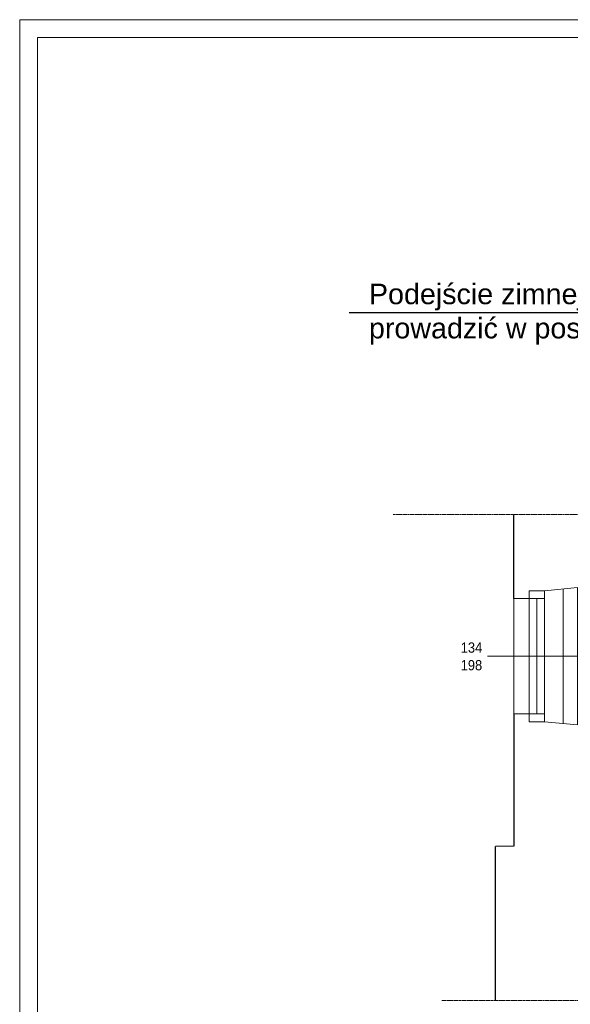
# Model space of a CAD drawing. Header units: millimetres. Extents: x 6904000 to 7075021, y 297772 to 407623.
# Tile 32 of 91: x 6935526 to 6940897, y 398019 to 407623. Entities that reach past the tile are written whole.
import ezdxf

# ---------------------------------------------------------------- set-up
doc = ezdxf.new("R2010")
doc.units = ezdxf.units.MM
doc.linetypes.add('MCS - PW - 2 piętro (2026.04.21)_do wysłania$0$ACAD_ISO02W100', pattern=[15, 12, -3])
doc.layers.add('_MECH_OPIS', color=7, linetype='Continuous')
doc.layers.add('MCS - PW - 2 piętro (2026.04.21)_do wysłania$0$Obrys powierzchni', color=8, linetype='Continuous', lineweight=9, plot=False)
for name, color, linetype, lineweight in [('MCS - PW - 2 piętro (2026.04.21)_do wysłania$0$Przekroje', 8, 'Continuous', 20), ('MCS - PW - 2 piętro (2026.04.21)_do wysłania$0$Przekrojowa', 8, 'Continuous', 25), ('MCS - PW - 2 piętro (2026.04.21)_do wysłania$0$S3_okna', 8, 'Continuous', 9), ('MCS - PW - 2 piętro (2026.04.21)_do wysłania$0$Widokowa', 8, 'Continuous', 9)]:
    doc.layers.add(name, color=color, linetype=linetype, lineweight=lineweight)
doc.styles.add('MCS - PW - 2 piętro (2026.04.21)_do wysłania$0$ARIELCE', font='arial.ttf', dxfattribs={"width": 0.9})
doc.styles.get("Standard").update_dxf_attribs({"font": 'arial.ttf'})

# ---------------------------------------------------------------- blocks, each defined once
blk = doc.blocks.new('MCS - PW - 2 piętro (2026.04.21)_do wysłania$0$zw$1D16')
at = {"layer": 'MCS - PW - 2 piętro (2026.04.21)_do wysłania$0$Przekroje', "ltscale": 1.6}
for points in [[(0, 0), (-32.21, -3.11), (-47.01, -3.11), (-47.01, -10.89), (-62.01, -10.89)], [(0, -134), (-32.21, -130.89), (-47.01, -130.89), (-47.01, -123.11), (-62.01, -123.11)]]:
    blk.add_lwpolyline(points, dxfattribs=at)
at = {"layer": 'MCS - PW - 2 piętro (2026.04.21)_do wysłania$0$S3_okna'}
for p, q in [((0, 0), (0, -134)), ((-32.21, -130.89), (-32.21, -3.11)), ((-62.01, -10.89), (-62.01, -123.11)), ((-47.01, -10.89), (-32.21, -10.89)), ((-47.01, -123.11), (-47.01, -10.89)), ((-39.61, -123.11), (-39.61, -10.89)), ((-47.01, -123.11), (-32.21, -123.11))]:
    blk.add_line(p, q, dxfattribs=at)
at = {"layer": 'MCS - PW - 2 piętro (2026.04.21)_do wysłania$0$S3_okna', "ltscale": 1.6}
blk.add_line((-124.02, -67), (0, -67), dxfattribs=at)
at = {"layer": 'MCS - PW - 2 piętro (2026.04.21)_do wysłania$0$S3_okna'}
for points in [[(0, 0), (-32.21, -3.11), (-47.01, -3.11), (-47.01, -10.89), (-62.01, -10.89)], [(0, -134), (-32.21, -130.89), (-47.01, -130.89), (-47.01, -123.11), (-62.01, -123.11)]]:
    blk.add_lwpolyline(points, dxfattribs=at)
blk = doc.blocks.new('MCS - PW - 2 piętro (2026.04.21)_do wysłania$0$zw$7334')
at = {"layer": 'MCS - PW - 2 piętro (2026.04.21)_do wysłania$0$S3_okna', "ltscale": 1.6, "insert": (-30.9, 13.4), "char_height": 10, "width": 42.3629, "attachment_point": 3, "rotation": 0.01899, "style": 'MCS - PW - 2 piętro (2026.04.21)_do wysłania$0$ARIELCE', "bg_fill": 2}
blk.add_mtext('{\\fArial|b0|i0|c238|p34;134}', dxfattribs=at)
at = {"layer": 'MCS - PW - 2 piętro (2026.04.21)_do wysłania$0$S3_okna', "ltscale": 1.6, "insert": (-30.94, -3.78), "char_height": 10, "width": 42.3629, "attachment_point": 3, "rotation": 0.01899, "style": 'MCS - PW - 2 piętro (2026.04.21)_do wysłania$0$ARIELCE'}
blk.add_mtext('{\\fArial|b0|i0|c238|p34;198}', dxfattribs=at)

msp = doc.modelspace()

# ---------------------------------------------------------------- linework, layer by layer
at = {"layer": 'MCS - PW - 2 piętro (2026.04.21)_do wysłania$0$Przekrojowa', "ltscale": 1.6}
for p, q in [((6940347.6, 401975.9), (6940347.6, 402796.2)), ((6940347.2, 400853.6), (6940347.2, 399559.9)), ((6940347.2, 399559.9), (6940167.2, 399559.8)), ((6940167.2, 398055.8), (6940167.2, 399559.8))]:
    msp.add_line(p, q, dxfattribs=at)
at = {"layer": 'MCS - PW - 2 piętro (2026.04.21)_do wysłania$0$S3_okna', "linetype": 'MCS - PW - 2 piętro (2026.04.21)_do wysłania$0$ACAD_ISO02W100'}
msp.add_line((6940827.1, 402071.2), (6940827.2, 400758.3), dxfattribs=at)

# ---------------------------------------------------------------- block references
at = {"layer": 'MCS - PW - 2 piętro (2026.04.21)_do wysłania$0$S3_okna', "xscale": 10, "yscale": 10, "zscale": 10, "rotation": 0.0009042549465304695}
msp.add_blockref('MCS - PW - 2 piętro (2026.04.21)_do wysłania$0$zw$1D16', (6940967.1, 402084.7), dxfattribs=at)

# ---------------------------------------------------------------- texts
at = {"layer": '_MECH_OPIS', "insert": (6938933.1, 405047.9), "char_height": 200, "width": 6640.297, "attachment_point": 1}
msp.add_mtext('Podejście zimnej wody 1/2"\\Pprowadzić w posadzce', dxfattribs=at)

# ---------------------------------------------------------------- next in the draw order: block references
at = {"layer": 'MCS - PW - 2 piętro (2026.04.21)_do wysłania$0$S3_okna', "xscale": 10, "yscale": 10, "zscale": 10, "rotation": 0.0009042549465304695}
msp.add_blockref('MCS - PW - 2 piętro (2026.04.21)_do wysłania$0$zw$7334', (6940347, 401414.7), dxfattribs=at)

# ---------------------------------------------------------------- next in the draw order: linework, layer by layer
at = {"layer": '_MECH_OPIS'}
msp.add_lwpolyline([(6938740.1, 404768.6), (6941950.2, 404768.6), (6942075.3, 401143.4)], dxfattribs=at)
at = {"layer": 'MCS - PW - 2 piętro (2026.04.21)_do wysłania$0$Obrys powierzchni', "ltscale": 1.6}
for points in [[(6935526.2, 407623.2), (6956526.2, 407623.2), (6956526.2, 392773.2), (6935526.2, 392773.2)], [(6935701.2, 407448.2), (6956351.2, 407448.2), (6956351.2, 392948.2), (6935701.2, 392948.2)]]:
    msp.add_lwpolyline(points, close=True, dxfattribs=at)
at = {"layer": 'MCS - PW - 2 piętro (2026.04.21)_do wysłania$0$Widokowa', "linetype": 'MCS - PW - 2 piętro (2026.04.21)_do wysłania$0$ACAD_ISO02W100', "ltscale": 1.6}
msp.add_lwpolyline([(6939643.7, 398055.8), (6948282.1, 398055.8), (6948282.1, 402796.2), (6939169.5, 402796.2)], dxfattribs=at)

doc.saveas('drawing.dxf')
